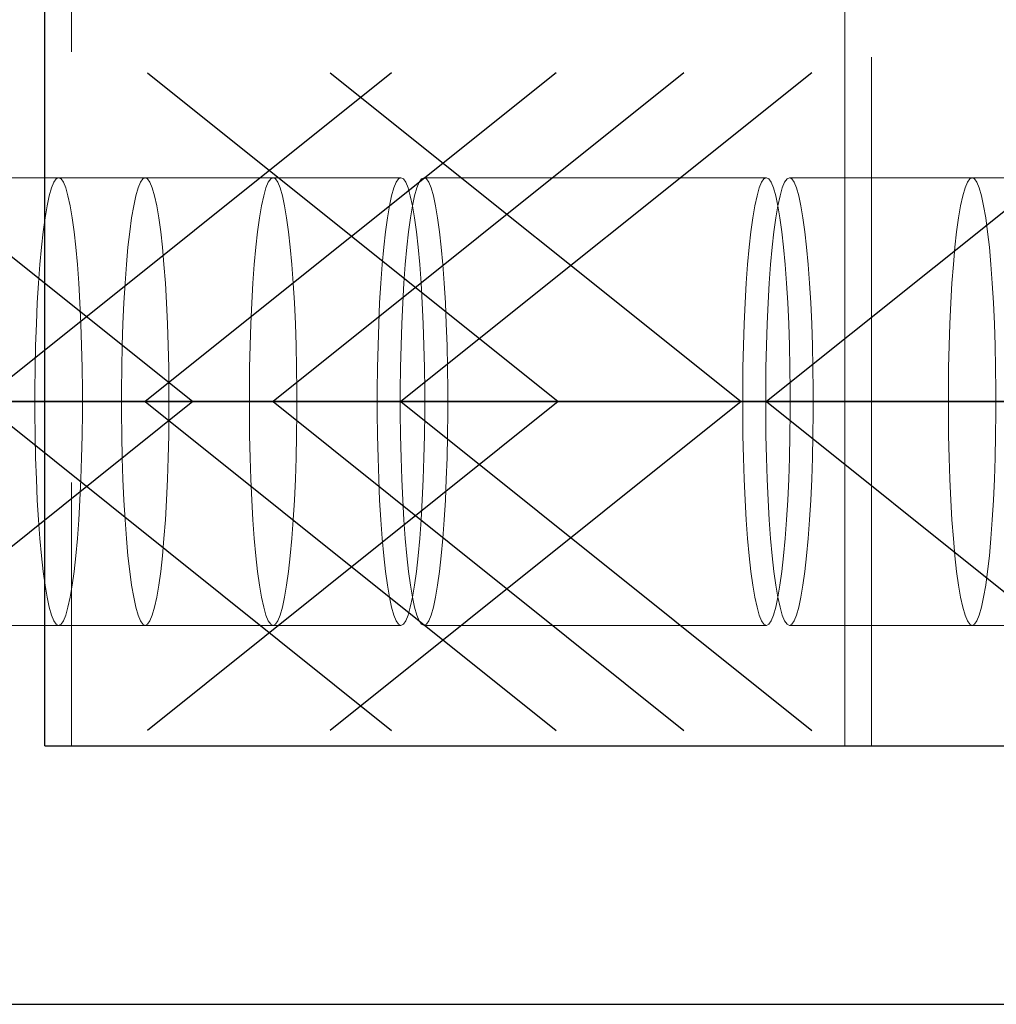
# Model space of a CAD drawing. Header units: millimetres. Extents: x 3536 to 4290, y 11030 to 11491.
# Tile 6 of 102: x 3590.95 to 3593.79, y 11074.54 to 11077.4. Entities that reach past the tile are written whole.
import ezdxf

# ---------------------------------------------------------------- set-up
doc = ezdxf.new("R2010")
doc.units = ezdxf.units.MM
doc.header["$LTSCALE"] = 10
doc.linetypes.add('HIDDEN', pattern=[0.375, 0.25, -0.125])
doc.linetypes.add('MITTE', pattern=[2, 1.25, -0.25, 0.25, -0.25])
doc.layers.get('Defpoints').update_dxf_attribs({"color": 1})
for name, color, linetype in [('PS_BOLT', 4, 'Continuous'), ('PS_MID', 5, 'MITTE'), ('PS_SHAPE', 3, 'Continuous')]:
    doc.layers.add(name, color=color, linetype=linetype)
for name, color, linetype, lineweight in [('PS_DIM', 4, 'Continuous', 13), ('PS_Hidden', 2, 'HIDDEN', 9), ('PS_SOLID', 7, 'Continuous', 30)]:
    doc.layers.add(name, color=color, linetype=linetype, lineweight=lineweight)
doc.styles.add('simplex', font='simplex.shx', dxfattribs={"width": 0.75})
doc.dimstyles.new('1_20_GŁ_DS1-LS20', dxfattribs={"dimtxt": 2, "dimasz": 2, "dimexe": 2, "dimexo": 5, "dimgap": 1, "dimtad": 1, "dimjust": 4, "dimdec": 0, "dimlfac": 20, "dimtxsty": 'simplex', "dimblk1": 'NONE', "dimsah": 1, "dimcen": 2, "dimclrd": 256, "dimclre": 256, "dimclrt": 4, "dimadec": 1, "dimazin": 0, "dimtfac": 1, "dimtdec": 0, "dimtmove": 2, "dimatfit": 3, "dimfxl": 1, "dimarcsym": 0})

# ---------------------------------------------------------------- blocks, each defined once
blk = doc.blocks.new('*D96')
at = {"layer": 'Defpoints', "color": 0, "transparency": 16777216}
for p in [(3591.0213, 11097.831), (3589.6555, 11085.5365), (3591.0213, 11075.2865)]:
    blk.add_point(p, dxfattribs=at)
at = {"layer": 'PS_DIM', "lineweight": -2, "transparency": 16777216}
for p, q in [((3589.6555, 11090.5365), (3589.6555, 11099.831)), ((3591.0213, 11080.2865), (3591.0213, 11099.831)), ((3589.6555, 11097.831), (3587.6555, 11097.831)), ((3589.6555, 11097.831), (3591.0213, 11097.831)), ((3593.0213, 11097.831), (3595.0213, 11097.831))]:
    blk.add_line(p, q, dxfattribs=at)
at = {"layer": 'PS_DIM', "transparency": 16777216}
blk.add_solid([(3593.0213, 11098.1643), (3593.0213, 11097.4977), (3591.0213, 11097.831)], dxfattribs=at)
at = {"layer": 'PS_DIM', "color": 4, "transparency": 16777216, "insert": (3587.6355, 11094.6681), "char_height": 2, "attachment_point": 5, "rotation": 90, "style": 'simplex'}
blk.add_mtext('-27', dxfattribs=at)
blk = doc.blocks.new('_None')
blk = doc.blocks.new('*D97')
at = {"layer": 'Defpoints', "color": 0, "transparency": 16777216}
for p in [(3591.0213, 11097.831), (3591.0213, 11082.172), (3591.0213, 11075.2865)]:
    blk.add_point(p, dxfattribs=at)
at = {"layer": 'PS_DIM', "lineweight": -2, "transparency": 16777216}
for p, q in [((3591.0213, 11080.2865), (3591.0213, 11099.831)), ((3591.0213, 11087.172), (3591.0213, 11099.831)), ((3591.0213, 11097.831), (3589.0213, 11097.831)), ((3593.0213, 11097.831), (3595.0213, 11097.831))]:
    blk.add_line(p, q, dxfattribs=at)
at = {"layer": 'PS_DIM', "transparency": 16777216}
blk.add_solid([(3593.0213, 11098.1643), (3593.0213, 11097.4977), (3591.0213, 11097.831)], dxfattribs=at)
at = {"layer": 'PS_DIM', "color": 4, "transparency": 16777216, "insert": (3592.8482, 11096.311), "char_height": 2, "attachment_point": 5, "rotation": 90, "style": 'simplex'}
blk.add_mtext('0', dxfattribs=at)
blk = doc.blocks.new('*D98')
at = {"layer": 'Defpoints', "color": 0, "transparency": 16777216}
for p in [(3596.3492, 11097.831), (3596.3492, 11086.3365), (3591.0213, 11075.2865)]:
    blk.add_point(p, dxfattribs=at)
at = {"layer": 'PS_DIM', "lineweight": -2, "transparency": 16777216}
for p, q in [((3591.0213, 11080.2865), (3591.0213, 11099.831)), ((3596.3492, 11091.3365), (3596.3492, 11099.831)), ((3591.0213, 11097.831), (3594.3492, 11097.831))]:
    blk.add_line(p, q, dxfattribs=at)
at = {"layer": 'PS_DIM', "transparency": 16777216}
blk.add_solid([(3594.3492, 11098.1643), (3594.3492, 11097.4977), (3596.3492, 11097.831)], dxfattribs=at)
at = {"layer": 'PS_DIM', "color": 4, "transparency": 16777216, "insert": (3598.4312, 11095.0253), "char_height": 2, "attachment_point": 5, "rotation": 90, "style": 'simplex'}
blk.add_mtext('107', dxfattribs=at)
blk = doc.blocks.new('*D99')
at = {"layer": 'Defpoints', "color": 0, "transparency": 16777216}
for p in [(3766.6847, 11097.831), (3591.0213, 11075.2865), (3766.6847, 11074.5365)]:
    blk.add_point(p, dxfattribs=at)
at = {"layer": 'PS_DIM', "lineweight": -2, "transparency": 16777216}
for p, q in [((3591.0213, 11080.2865), (3591.0213, 11099.831)), ((3766.6847, 11079.5365), (3766.6847, 11099.831)), ((3591.0213, 11097.831), (3764.6847, 11097.831))]:
    blk.add_line(p, q, dxfattribs=at)
at = {"layer": 'PS_DIM', "transparency": 16777216}
blk.add_solid([(3764.6847, 11098.1643), (3764.6847, 11097.4977), (3766.6847, 11097.831)], dxfattribs=at)
at = {"layer": 'PS_DIM', "color": 4, "transparency": 16777216, "insert": (3764.6647, 11094.1681), "char_height": 2, "attachment_point": 5, "rotation": 90, "style": 'simplex'}
blk.add_mtext('4995', dxfattribs=at)
blk = doc.blocks.new('*X313')
at = {"color": 30, "linetype": 'Continuous'}
for p, q in [((3587.9768, 11077.2411), (3589.1701, 11076.2865)), ((3592.0288, 11077.2411), (3590.8356, 11076.2865)), ((3589.1701, 11076.2865), (3587.9768, 11075.3319)), ((3592.0288, 11076.2865), (3587.9768, 11076.2865)), ((3590.8356, 11076.2865), (3592.0288, 11075.3319))]:
    blk.add_line(p, q, dxfattribs=at)
blk = doc.blocks.new('*X319')
at = {"color": 30, "linetype": 'Continuous'}
for p, q in [((3588.8258, 11077.2411), (3590.0191, 11076.2865)), ((3592.8778, 11077.2411), (3591.6846, 11076.2865)), ((3590.0191, 11076.2865), (3588.8258, 11075.3319)), ((3592.8778, 11076.2865), (3588.8258, 11076.2865)), ((3591.6846, 11076.2865), (3592.8778, 11075.3319))]:
    blk.add_line(p, q, dxfattribs=at)
blk = doc.blocks.new('*X321')
at = {"color": 30, "linetype": 'Continuous'}
for p, q in [((3589.1973, 11077.2411), (3590.3905, 11076.2865)), ((3593.2493, 11077.2411), (3592.056, 11076.2865)), ((3590.3905, 11076.2865), (3589.1973, 11075.3319)), ((3593.2493, 11076.2865), (3589.1973, 11076.2865)), ((3592.056, 11076.2865), (3593.2493, 11075.3319))]:
    blk.add_line(p, q, dxfattribs=at)
blk = doc.blocks.new('*X323')
at = {"color": 30, "linetype": 'Continuous'}
for p, q in [((3591.8504, 11077.2411), (3593.0436, 11076.2865)), ((3595.9024, 11077.2411), (3594.7092, 11076.2865)), ((3593.0436, 11076.2865), (3591.8504, 11075.3319)), ((3595.9024, 11076.2865), (3591.8504, 11076.2865)), ((3594.7092, 11076.2865), (3595.9024, 11075.3319))]:
    blk.add_line(p, q, dxfattribs=at)
blk = doc.blocks.new('*X325')
at = {"color": 30, "linetype": 'Continuous'}
for p, q in [((3590.2585, 11077.2411), (3591.4518, 11076.2865)), ((3594.3105, 11077.2411), (3593.1173, 11076.2865)), ((3591.4518, 11076.2865), (3590.2585, 11075.3319)), ((3594.3105, 11076.2865), (3590.2585, 11076.2865)), ((3593.1173, 11076.2865), (3594.3105, 11075.3319))]:
    blk.add_line(p, q, dxfattribs=at)
blk = doc.blocks.new('*X331')
at = {"layer": 'PS_Hidden', "color": 2, "linetype": 'HIDDEN'}
for p, q in [((3593.4227, 11084.7865), (3593.4227, 11075.2865)), ((3591.0992, 11079.8015), (3591.0992, 11075.2865)), ((3593.3448, 11075.2865), (3593.3448, 11079.8015)), ((3591.3132, 11076.9365), (3590.8356, 11076.9365)), ((3591.0478, 11076.9232), (3591.041, 11076.9067)), ((3591.0547, 11076.9332), (3591.0478, 11076.9232)), ((3591.0617, 11076.9365), (3591.0547, 11076.9332)), ((3591.0687, 11076.9332), (3591.0617, 11076.9365)), ((3591.0756, 11076.9232), (3591.0687, 11076.9332)), ((3591.0823, 11076.9067), (3591.0756, 11076.9232)), ((3591.2925, 11076.9067), (3591.2993, 11076.9232)), ((3591.2993, 11076.9232), (3591.3062, 11076.9332)), ((3591.3062, 11076.9332), (3591.3132, 11076.9365)), ((3591.3132, 11076.9365), (3591.3201, 11076.9332)), ((3591.6846, 11076.9365), (3591.3132, 11076.9365)), ((3591.3201, 11076.9332), (3591.3271, 11076.9232)), ((3591.3271, 11076.9232), (3591.3338, 11076.9067)), ((3591.664, 11076.9067), (3591.6707, 11076.9232)), ((3591.6707, 11076.9232), (3591.6776, 11076.9332)), ((3591.6776, 11076.9332), (3591.6846, 11076.9365)), ((3591.6846, 11076.9365), (3591.6916, 11076.9332)), ((3592.056, 11076.9365), (3591.6846, 11076.9365)), ((3591.6916, 11076.9332), (3591.6985, 11076.9232)), ((3591.6985, 11076.9232), (3591.7053, 11076.9067)), ((3592.0354, 11076.9067), (3592.0422, 11076.9232)), ((3592.0422, 11076.9232), (3592.0491, 11076.9332)), ((3592.0491, 11076.9332), (3592.056, 11076.9365)), ((3592.056, 11076.9365), (3592.063, 11076.9332)), ((3592.063, 11076.9332), (3592.0699, 11076.9232)), ((3592.0699, 11076.9232), (3592.0767, 11076.9067)), ((3592.1091, 11076.9232), (3592.1023, 11076.9067)), ((3592.116, 11076.9332), (3592.1091, 11076.9232)), ((3592.1229, 11076.9365), (3592.116, 11076.9332)), ((3592.1299, 11076.9332), (3592.1229, 11076.9365)), ((3593.1173, 11076.9365), (3592.1229, 11076.9365)), ((3592.1368, 11076.9232), (3592.1299, 11076.9332)), ((3592.1436, 11076.9067), (3592.1368, 11076.9232)), ((3593.0966, 11076.9067), (3593.1034, 11076.9232)), ((3593.1034, 11076.9232), (3593.1103, 11076.9332)), ((3593.1103, 11076.9332), (3593.1173, 11076.9365)), ((3593.1173, 11076.9365), (3593.1243, 11076.9332)), ((3593.1243, 11076.9332), (3593.1312, 11076.9232)), ((3593.1312, 11076.9232), (3593.1379, 11076.9067)), ((3593.1703, 11076.9232), (3593.1635, 11076.9067)), ((3593.1772, 11076.9332), (3593.1703, 11076.9232)), ((3593.1842, 11076.9365), (3593.1772, 11076.9332)), ((3593.1912, 11076.9332), (3593.1842, 11076.9365)), ((3594.1785, 11076.9365), (3593.1842, 11076.9365)), ((3593.1981, 11076.9232), (3593.1912, 11076.9332)), ((3593.2048, 11076.9067), (3593.1981, 11076.9232)), ((3593.7009, 11076.9232), (3593.6942, 11076.9067)), ((3593.7078, 11076.9332), (3593.7009, 11076.9232)), ((3593.7148, 11076.9365), (3593.7078, 11076.9332)), ((3593.7218, 11076.9332), (3593.7148, 11076.9365)), ((3593.7287, 11076.9232), (3593.7218, 11076.9332)), ((3593.7355, 11076.9067), (3593.7287, 11076.9232)), ((3591.041, 11076.9067), (3591.0345, 11076.8838)), ((3591.0889, 11076.8838), (3591.0823, 11076.9067)), ((3591.286, 11076.8838), (3591.2925, 11076.9067)), ((3591.3338, 11076.9067), (3591.3404, 11076.8838)), ((3591.6574, 11076.8838), (3591.664, 11076.9067)), ((3591.7053, 11076.9067), (3591.7118, 11076.8838)), ((3592.0288, 11076.8838), (3592.0354, 11076.9067)), ((3592.0767, 11076.9067), (3592.0832, 11076.8838)), ((3592.1023, 11076.9067), (3592.0957, 11076.8838)), ((3592.1501, 11076.8838), (3592.1436, 11076.9067)), ((3593.0901, 11076.8838), (3593.0966, 11076.9067)), ((3593.1379, 11076.9067), (3593.1445, 11076.8838)), ((3593.1635, 11076.9067), (3593.157, 11076.8838)), ((3593.2114, 11076.8838), (3593.2048, 11076.9067)), ((3593.6942, 11076.9067), (3593.6876, 11076.8838)), ((3593.742, 11076.8838), (3593.7355, 11076.9067)), ((3591.0345, 11076.8838), (3591.0282, 11076.8548)), ((3591.0952, 11076.8548), (3591.0889, 11076.8838)), ((3591.2797, 11076.8548), (3591.286, 11076.8838)), ((3591.3404, 11076.8838), (3591.3466, 11076.8548)), ((3591.6511, 11076.8548), (3591.6574, 11076.8838)), ((3591.7118, 11076.8838), (3591.7181, 11076.8548)), ((3592.0226, 11076.8548), (3592.0288, 11076.8838)), ((3592.0832, 11076.8838), (3592.0895, 11076.8548)), ((3592.0957, 11076.8838), (3592.0895, 11076.8548)), ((3592.1564, 11076.8548), (3592.1501, 11076.8838)), ((3593.0838, 11076.8548), (3593.0901, 11076.8838)), ((3593.1445, 11076.8838), (3593.1508, 11076.8548)), ((3593.157, 11076.8838), (3593.1507, 11076.8548)), ((3593.2177, 11076.8548), (3593.2114, 11076.8838)), ((3593.6876, 11076.8838), (3593.6813, 11076.8548)), ((3593.7483, 11076.8548), (3593.742, 11076.8838)), ((3591.0282, 11076.8548), (3591.0223, 11076.82)), ((3591.1011, 11076.82), (3591.0952, 11076.8548)), ((3591.2738, 11076.82), (3591.2797, 11076.8548)), ((3591.3466, 11076.8548), (3591.3526, 11076.82)), ((3591.6452, 11076.82), (3591.6511, 11076.8548)), ((3591.7181, 11076.8548), (3591.724, 11076.82)), ((3592.0166, 11076.82), (3592.0226, 11076.8548)), ((3592.0895, 11076.8548), (3592.0835, 11076.82)), ((3592.0895, 11076.8548), (3592.0954, 11076.82)), ((3592.1623, 11076.82), (3592.1564, 11076.8548)), ((3593.0779, 11076.82), (3593.0838, 11076.8548)), ((3593.1507, 11076.8548), (3593.1448, 11076.82)), ((3593.1508, 11076.8548), (3593.1567, 11076.82)), ((3593.2236, 11076.82), (3593.2177, 11076.8548)), ((3593.6813, 11076.8548), (3593.6754, 11076.82)), ((3593.7542, 11076.82), (3593.7483, 11076.8548)), ((3591.0223, 11076.82), (3591.0168, 11076.7797)), ((3591.1066, 11076.7797), (3591.1011, 11076.82)), ((3591.2682, 11076.7797), (3591.2738, 11076.82)), ((3591.3526, 11076.82), (3591.3581, 11076.7797)), ((3591.6397, 11076.7797), (3591.6452, 11076.82)), ((3591.724, 11076.82), (3591.7295, 11076.7797)), ((3592.0111, 11076.7797), (3592.0166, 11076.82)), ((3592.0835, 11076.82), (3592.078, 11076.7797)), ((3592.0954, 11076.82), (3592.101, 11076.7797)), ((3592.1679, 11076.7797), (3592.1623, 11076.82)), ((3593.0724, 11076.7797), (3593.0779, 11076.82)), ((3593.1448, 11076.82), (3593.1393, 11076.7797)), ((3593.1567, 11076.82), (3593.1622, 11076.7797)), ((3593.2291, 11076.7797), (3593.2236, 11076.82)), ((3593.6754, 11076.82), (3593.6699, 11076.7797)), ((3593.7598, 11076.7797), (3593.7542, 11076.82)), ((3591.0168, 11076.7797), (3591.0117, 11076.7344)), ((3591.1117, 11076.7344), (3591.1066, 11076.7797)), ((3591.2632, 11076.7344), (3591.2682, 11076.7797)), ((3591.3581, 11076.7797), (3591.3632, 11076.7344)), ((3591.6346, 11076.7344), (3591.6397, 11076.7797)), ((3591.7295, 11076.7797), (3591.7346, 11076.7344)), ((3592.006, 11076.7344), (3592.0111, 11076.7797)), ((3592.078, 11076.7797), (3592.0729, 11076.7344)), ((3592.101, 11076.7797), (3592.106, 11076.7344)), ((3592.1729, 11076.7344), (3592.1679, 11076.7797)), ((3593.0673, 11076.7344), (3593.0724, 11076.7797)), ((3593.1393, 11076.7797), (3593.1342, 11076.7344)), ((3593.1622, 11076.7797), (3593.1673, 11076.7344)), ((3593.2342, 11076.7344), (3593.2291, 11076.7797)), ((3593.6699, 11076.7797), (3593.6648, 11076.7344)), ((3593.7648, 11076.7344), (3593.7598, 11076.7797)), ((3591.0117, 11076.7344), (3591.0071, 11076.6844)), ((3591.1162, 11076.6844), (3591.1117, 11076.7344)), ((3591.2586, 11076.6844), (3591.2632, 11076.7344)), ((3591.3632, 11076.7344), (3591.3677, 11076.6844)), ((3591.6301, 11076.6844), (3591.6346, 11076.7344)), ((3591.7346, 11076.7344), (3591.7392, 11076.6844)), ((3592.0015, 11076.6844), (3592.006, 11076.7344)), ((3592.0729, 11076.7344), (3592.0684, 11076.6844)), ((3592.106, 11076.7344), (3592.1106, 11076.6844)), ((3592.1775, 11076.6844), (3592.1729, 11076.7344)), ((3593.0627, 11076.6844), (3593.0673, 11076.7344)), ((3593.1342, 11076.7344), (3593.1296, 11076.6844)), ((3593.1673, 11076.7344), (3593.1718, 11076.6844)), ((3593.2387, 11076.6844), (3593.2342, 11076.7344)), ((3593.6648, 11076.7344), (3593.6603, 11076.6844)), ((3593.7694, 11076.6844), (3593.7648, 11076.7344)), ((3591.0071, 11076.6844), (3591.0031, 11076.6304)), ((3591.1202, 11076.6304), (3591.1162, 11076.6844)), ((3591.2546, 11076.6304), (3591.2586, 11076.6844)), ((3591.3677, 11076.6844), (3591.3717, 11076.6304)), ((3591.6261, 11076.6304), (3591.6301, 11076.6844)), ((3591.7392, 11076.6844), (3591.7431, 11076.6304)), ((3591.9975, 11076.6304), (3592.0015, 11076.6844)), ((3592.0684, 11076.6844), (3592.0644, 11076.6304)), ((3592.1106, 11076.6844), (3592.1146, 11076.6304)), ((3592.1815, 11076.6304), (3592.1775, 11076.6844)), ((3593.0588, 11076.6304), (3593.0627, 11076.6844)), ((3593.1296, 11076.6844), (3593.1257, 11076.6304)), ((3593.1718, 11076.6844), (3593.1758, 11076.6304)), ((3593.2427, 11076.6304), (3593.2387, 11076.6844)), ((3593.6603, 11076.6844), (3593.6563, 11076.6304)), ((3593.7734, 11076.6304), (3593.7694, 11076.6844)), ((3591.0031, 11076.6304), (3590.9998, 11076.5728)), ((3591.1236, 11076.5728), (3591.1202, 11076.6304)), ((3591.2512, 11076.5728), (3591.2546, 11076.6304)), ((3591.3717, 11076.6304), (3591.3751, 11076.5728)), ((3591.6227, 11076.5728), (3591.6261, 11076.6304)), ((3591.7431, 11076.6304), (3591.7465, 11076.5728)), ((3591.9941, 11076.5728), (3591.9975, 11076.6304)), ((3592.0644, 11076.6304), (3592.061, 11076.5728)), ((3592.1146, 11076.6304), (3592.118, 11076.5728)), ((3592.1849, 11076.5728), (3592.1815, 11076.6304)), ((3593.0554, 11076.5728), (3593.0588, 11076.6304)), ((3593.1257, 11076.6304), (3593.1223, 11076.5728)), ((3593.1758, 11076.6304), (3593.1792, 11076.5728)), ((3593.2461, 11076.5728), (3593.2427, 11076.6304)), ((3593.6563, 11076.6304), (3593.6529, 11076.5728)), ((3593.7768, 11076.5728), (3593.7734, 11076.6304)), ((3590.9998, 11076.5728), (3590.997, 11076.5123)), ((3591.1264, 11076.5123), (3591.1236, 11076.5728)), ((3591.2485, 11076.5123), (3591.2512, 11076.5728)), ((3591.3751, 11076.5728), (3591.3779, 11076.5123)), ((3591.6199, 11076.5123), (3591.6227, 11076.5728)), ((3591.7465, 11076.5728), (3591.7493, 11076.5123)), ((3591.9914, 11076.5123), (3591.9941, 11076.5728)), ((3592.061, 11076.5728), (3592.0583, 11076.5123)), ((3592.118, 11076.5728), (3592.1207, 11076.5123)), ((3592.1876, 11076.5123), (3592.1849, 11076.5728)), ((3593.0526, 11076.5123), (3593.0554, 11076.5728)), ((3593.1223, 11076.5728), (3593.1195, 11076.5123)), ((3593.1792, 11076.5728), (3593.182, 11076.5123)), ((3593.2489, 11076.5123), (3593.2461, 11076.5728)), ((3593.6529, 11076.5728), (3593.6501, 11076.5123)), ((3593.7795, 11076.5123), (3593.7768, 11076.5728)), ((3590.997, 11076.5123), (3590.9949, 11076.4494)), ((3591.1285, 11076.4494), (3591.1264, 11076.5123)), ((3591.2464, 11076.4494), (3591.2485, 11076.5123)), ((3591.3779, 11076.5123), (3591.3799, 11076.4494)), ((3591.6178, 11076.4494), (3591.6199, 11076.5123)), ((3591.7493, 11076.5123), (3591.7514, 11076.4494)), ((3591.9893, 11076.4494), (3591.9914, 11076.5123)), ((3592.0583, 11076.5123), (3592.0562, 11076.4494)), ((3592.1207, 11076.5123), (3592.1228, 11076.4494)), ((3592.1897, 11076.4494), (3592.1876, 11076.5123)), ((3593.0505, 11076.4494), (3593.0526, 11076.5123)), ((3593.1195, 11076.5123), (3593.1174, 11076.4494)), ((3593.182, 11076.5123), (3593.1841, 11076.4494)), ((3593.251, 11076.4494), (3593.2489, 11076.5123)), ((3593.6501, 11076.5123), (3593.648, 11076.4494)), ((3593.7816, 11076.4494), (3593.7795, 11076.5123)), ((3590.9949, 11076.4494), (3590.9935, 11076.385)), ((3591.1299, 11076.385), (3591.1285, 11076.4494)), ((3591.245, 11076.385), (3591.2464, 11076.4494)), ((3591.3799, 11076.4494), (3591.3814, 11076.385)), ((3591.6164, 11076.385), (3591.6178, 11076.4494)), ((3591.7514, 11076.4494), (3591.7528, 11076.385)), ((3591.9879, 11076.385), (3591.9893, 11076.4494)), ((3592.0562, 11076.4494), (3592.0548, 11076.385)), ((3592.1228, 11076.4494), (3592.1242, 11076.385)), ((3592.1911, 11076.385), (3592.1897, 11076.4494)), ((3593.0491, 11076.385), (3593.0505, 11076.4494)), ((3593.1174, 11076.4494), (3593.116, 11076.385)), ((3593.1841, 11076.4494), (3593.1855, 11076.385)), ((3593.2524, 11076.385), (3593.251, 11076.4494)), ((3593.648, 11076.4494), (3593.6466, 11076.385)), ((3593.783, 11076.385), (3593.7816, 11076.4494)), ((3590.9935, 11076.385), (3590.9928, 11076.3194)), ((3591.1306, 11076.3194), (3591.1299, 11076.385)), ((3591.2443, 11076.3194), (3591.245, 11076.385)), ((3591.3814, 11076.385), (3591.3821, 11076.3194)), ((3591.6157, 11076.3194), (3591.6164, 11076.385)), ((3591.7528, 11076.385), (3591.7535, 11076.3194)), ((3591.9871, 11076.3194), (3591.9879, 11076.385)), ((3592.0548, 11076.385), (3592.054, 11076.3194)), ((3592.1242, 11076.385), (3592.1249, 11076.3194)), ((3592.1918, 11076.3194), (3592.1911, 11076.385)), ((3593.0484, 11076.3194), (3593.0491, 11076.385)), ((3593.116, 11076.385), (3593.1153, 11076.3194)), ((3593.1855, 11076.385), (3593.1862, 11076.3194)), ((3593.2531, 11076.3194), (3593.2524, 11076.385)), ((3593.6466, 11076.385), (3593.6459, 11076.3194)), ((3593.7837, 11076.3194), (3593.783, 11076.385)), ((3590.9928, 11076.3194), (3590.9928, 11076.2536)), ((3591.1306, 11076.2536), (3591.1306, 11076.3194)), ((3591.2443, 11076.2536), (3591.2443, 11076.3194)), ((3591.3821, 11076.3194), (3591.3821, 11076.2536)), ((3591.6157, 11076.2536), (3591.6157, 11076.3194)), ((3591.7535, 11076.3194), (3591.7535, 11076.2536)), ((3591.9871, 11076.2536), (3591.9871, 11076.3194)), ((3592.054, 11076.3194), (3592.054, 11076.2536)), ((3592.1249, 11076.3194), (3592.1249, 11076.2536)), ((3592.1918, 11076.2536), (3592.1918, 11076.3194)), ((3593.0484, 11076.2536), (3593.0484, 11076.3194)), ((3593.1153, 11076.3194), (3593.1153, 11076.2536)), ((3593.1862, 11076.3194), (3593.1862, 11076.2536)), ((3593.2531, 11076.2536), (3593.2531, 11076.3194)), ((3593.6459, 11076.3194), (3593.6459, 11076.2536)), ((3593.7837, 11076.2536), (3593.7837, 11076.3194)), ((3590.9928, 11076.2536), (3590.9935, 11076.1881)), ((3591.1299, 11076.1881), (3591.1306, 11076.2536)), ((3591.245, 11076.1881), (3591.2443, 11076.2536)), ((3591.3821, 11076.2536), (3591.3814, 11076.1881)), ((3591.6164, 11076.1881), (3591.6157, 11076.2536)), ((3591.7535, 11076.2536), (3591.7528, 11076.1881)), ((3591.9879, 11076.1881), (3591.9871, 11076.2536)), ((3592.054, 11076.2536), (3592.0548, 11076.1881)), ((3592.1249, 11076.2536), (3592.1242, 11076.1881)), ((3592.1911, 11076.1881), (3592.1918, 11076.2536)), ((3593.0491, 11076.1881), (3593.0484, 11076.2536)), ((3593.1153, 11076.2536), (3593.116, 11076.1881)), ((3593.1862, 11076.2536), (3593.1855, 11076.1881)), ((3593.2524, 11076.1881), (3593.2531, 11076.2536)), ((3593.6459, 11076.2536), (3593.6466, 11076.1881)), ((3593.783, 11076.1881), (3593.7837, 11076.2536)), ((3590.9935, 11076.1881), (3590.9949, 11076.1236)), ((3591.1285, 11076.1236), (3591.1299, 11076.1881)), ((3591.2464, 11076.1236), (3591.245, 11076.1881)), ((3591.3814, 11076.1881), (3591.3799, 11076.1236)), ((3591.6178, 11076.1236), (3591.6164, 11076.1881)), ((3591.7528, 11076.1881), (3591.7514, 11076.1236)), ((3591.9893, 11076.1236), (3591.9879, 11076.1881)), ((3592.0548, 11076.1881), (3592.0562, 11076.1236)), ((3592.1242, 11076.1881), (3592.1228, 11076.1236)), ((3592.1897, 11076.1236), (3592.1911, 11076.1881)), ((3593.0505, 11076.1236), (3593.0491, 11076.1881)), ((3593.116, 11076.1881), (3593.1174, 11076.1236)), ((3593.1855, 11076.1881), (3593.1841, 11076.1236)), ((3593.251, 11076.1236), (3593.2524, 11076.1881)), ((3593.6466, 11076.1881), (3593.648, 11076.1236)), ((3593.7816, 11076.1236), (3593.783, 11076.1881)), ((3590.9949, 11076.1236), (3590.997, 11076.0608)), ((3591.1264, 11076.0608), (3591.1285, 11076.1236)), ((3591.2485, 11076.0608), (3591.2464, 11076.1236)), ((3591.3799, 11076.1236), (3591.3779, 11076.0608)), ((3591.6199, 11076.0608), (3591.6178, 11076.1236)), ((3591.7514, 11076.1236), (3591.7493, 11076.0608)), ((3591.9914, 11076.0608), (3591.9893, 11076.1236)), ((3592.0562, 11076.1236), (3592.0583, 11076.0608)), ((3592.1228, 11076.1236), (3592.1207, 11076.0608)), ((3592.1876, 11076.0608), (3592.1897, 11076.1236)), ((3593.0526, 11076.0608), (3593.0505, 11076.1236)), ((3593.1174, 11076.1236), (3593.1195, 11076.0608)), ((3593.1841, 11076.1236), (3593.182, 11076.0608)), ((3593.2489, 11076.0608), (3593.251, 11076.1236)), ((3593.648, 11076.1236), (3593.6501, 11076.0608)), ((3593.7795, 11076.0608), (3593.7816, 11076.1236)), ((3590.997, 11076.0608), (3590.9998, 11076.0003)), ((3591.1236, 11076.0003), (3591.1264, 11076.0608)), ((3591.2512, 11076.0003), (3591.2485, 11076.0608)), ((3591.3779, 11076.0608), (3591.3751, 11076.0003)), ((3591.6227, 11076.0003), (3591.6199, 11076.0608)), ((3591.7493, 11076.0608), (3591.7465, 11076.0003)), ((3591.9941, 11076.0003), (3591.9914, 11076.0608)), ((3592.0583, 11076.0608), (3592.061, 11076.0003)), ((3592.1207, 11076.0608), (3592.118, 11076.0003)), ((3592.1849, 11076.0003), (3592.1876, 11076.0608)), ((3593.0554, 11076.0003), (3593.0526, 11076.0608)), ((3593.1195, 11076.0608), (3593.1223, 11076.0003)), ((3593.182, 11076.0608), (3593.1792, 11076.0003)), ((3593.2461, 11076.0003), (3593.2489, 11076.0608)), ((3593.6501, 11076.0608), (3593.6529, 11076.0003)), ((3593.7768, 11076.0003), (3593.7795, 11076.0608)), ((3590.9998, 11076.0003), (3591.0031, 11075.9427)), ((3591.1202, 11075.9427), (3591.1236, 11076.0003)), ((3591.2546, 11075.9427), (3591.2512, 11076.0003)), ((3591.3751, 11076.0003), (3591.3717, 11075.9427)), ((3591.6261, 11075.9427), (3591.6227, 11076.0003)), ((3591.7465, 11076.0003), (3591.7431, 11075.9427)), ((3591.9975, 11075.9427), (3591.9941, 11076.0003)), ((3592.061, 11076.0003), (3592.0644, 11075.9427)), ((3592.118, 11076.0003), (3592.1146, 11075.9427)), ((3592.1815, 11075.9427), (3592.1849, 11076.0003)), ((3593.0588, 11075.9427), (3593.0554, 11076.0003)), ((3593.1223, 11076.0003), (3593.1257, 11075.9427)), ((3593.1792, 11076.0003), (3593.1758, 11075.9427)), ((3593.2427, 11075.9427), (3593.2461, 11076.0003)), ((3593.6529, 11076.0003), (3593.6563, 11075.9427)), ((3593.7734, 11075.9427), (3593.7768, 11076.0003)), ((3591.0031, 11075.9427), (3591.0071, 11075.8887)), ((3591.1162, 11075.8887), (3591.1202, 11075.9427)), ((3591.2586, 11075.8887), (3591.2546, 11075.9427)), ((3591.3717, 11075.9427), (3591.3677, 11075.8887)), ((3591.6301, 11075.8887), (3591.6261, 11075.9427)), ((3591.7431, 11075.9427), (3591.7392, 11075.8887)), ((3592.0015, 11075.8887), (3591.9975, 11075.9427)), ((3592.0644, 11075.9427), (3592.0684, 11075.8887)), ((3592.1146, 11075.9427), (3592.1106, 11075.8887)), ((3592.1775, 11075.8887), (3592.1815, 11075.9427)), ((3593.0627, 11075.8887), (3593.0588, 11075.9427)), ((3593.1257, 11075.9427), (3593.1296, 11075.8887)), ((3593.1758, 11075.9427), (3593.1718, 11075.8887)), ((3593.2387, 11075.8887), (3593.2427, 11075.9427)), ((3593.6563, 11075.9427), (3593.6603, 11075.8887)), ((3593.7694, 11075.8887), (3593.7734, 11075.9427)), ((3591.0071, 11075.8887), (3591.0117, 11075.8387)), ((3591.1117, 11075.8387), (3591.1162, 11075.8887)), ((3591.2632, 11075.8387), (3591.2586, 11075.8887)), ((3591.3677, 11075.8887), (3591.3632, 11075.8387)), ((3591.6346, 11075.8387), (3591.6301, 11075.8887)), ((3591.7392, 11075.8887), (3591.7346, 11075.8387)), ((3592.006, 11075.8387), (3592.0015, 11075.8887)), ((3592.0684, 11075.8887), (3592.0729, 11075.8387)), ((3592.1106, 11075.8887), (3592.106, 11075.8387)), ((3592.1729, 11075.8387), (3592.1775, 11075.8887)), ((3593.0673, 11075.8387), (3593.0627, 11075.8887)), ((3593.1296, 11075.8887), (3593.1342, 11075.8387)), ((3593.1718, 11075.8887), (3593.1673, 11075.8387)), ((3593.2342, 11075.8387), (3593.2387, 11075.8887)), ((3593.6603, 11075.8887), (3593.6648, 11075.8387)), ((3593.7648, 11075.8387), (3593.7694, 11075.8887)), ((3591.0117, 11075.8387), (3591.0168, 11075.7933)), ((3591.1066, 11075.7933), (3591.1117, 11075.8387)), ((3591.2682, 11075.7933), (3591.2632, 11075.8387)), ((3591.3632, 11075.8387), (3591.3581, 11075.7933)), ((3591.6397, 11075.7933), (3591.6346, 11075.8387)), ((3591.7346, 11075.8387), (3591.7295, 11075.7933)), ((3592.0111, 11075.7933), (3592.006, 11075.8387)), ((3592.0729, 11075.8387), (3592.078, 11075.7933)), ((3592.106, 11075.8387), (3592.101, 11075.7933)), ((3592.1679, 11075.7933), (3592.1729, 11075.8387)), ((3593.0724, 11075.7933), (3593.0673, 11075.8387)), ((3593.1342, 11075.8387), (3593.1393, 11075.7933)), ((3593.1673, 11075.8387), (3593.1622, 11075.7933)), ((3593.2291, 11075.7933), (3593.2342, 11075.8387)), ((3593.6648, 11075.8387), (3593.6699, 11075.7933)), ((3593.7598, 11075.7933), (3593.7648, 11075.8387)), ((3591.0168, 11075.7933), (3591.0223, 11075.753)), ((3591.1011, 11075.753), (3591.1066, 11075.7933)), ((3591.2738, 11075.753), (3591.2682, 11075.7933)), ((3591.3581, 11075.7933), (3591.3526, 11075.753)), ((3591.6452, 11075.753), (3591.6397, 11075.7933)), ((3591.7295, 11075.7933), (3591.724, 11075.753)), ((3592.0166, 11075.753), (3592.0111, 11075.7933)), ((3592.078, 11075.7933), (3592.0835, 11075.753)), ((3592.101, 11075.7933), (3592.0954, 11075.753)), ((3592.1623, 11075.753), (3592.1679, 11075.7933)), ((3593.0779, 11075.753), (3593.0724, 11075.7933)), ((3593.1393, 11075.7933), (3593.1448, 11075.753)), ((3593.1622, 11075.7933), (3593.1567, 11075.753)), ((3593.2236, 11075.753), (3593.2291, 11075.7933)), ((3593.6699, 11075.7933), (3593.6754, 11075.753)), ((3593.7542, 11075.753), (3593.7598, 11075.7933)), ((3591.0223, 11075.753), (3591.0282, 11075.7182)), ((3591.0952, 11075.7182), (3591.1011, 11075.753)), ((3591.2797, 11075.7182), (3591.2738, 11075.753)), ((3591.3526, 11075.753), (3591.3466, 11075.7182)), ((3591.6511, 11075.7182), (3591.6452, 11075.753)), ((3591.724, 11075.753), (3591.7181, 11075.7182)), ((3592.0226, 11075.7182), (3592.0166, 11075.753)), ((3592.0835, 11075.753), (3592.0895, 11075.7182)), ((3592.0954, 11075.753), (3592.0895, 11075.7182)), ((3592.1564, 11075.7182), (3592.1623, 11075.753)), ((3593.0838, 11075.7182), (3593.0779, 11075.753)), ((3593.1448, 11075.753), (3593.1507, 11075.7182)), ((3593.1567, 11075.753), (3593.1508, 11075.7182)), ((3593.2177, 11075.7182), (3593.2236, 11075.753)), ((3593.6754, 11075.753), (3593.6813, 11075.7182)), ((3593.7483, 11075.7182), (3593.7542, 11075.753)), ((3591.0282, 11075.7182), (3591.0345, 11075.6892)), ((3591.0889, 11075.6892), (3591.0952, 11075.7182)), ((3591.286, 11075.6892), (3591.2797, 11075.7182)), ((3591.3466, 11075.7182), (3591.3404, 11075.6892)), ((3591.6574, 11075.6892), (3591.6511, 11075.7182)), ((3591.7181, 11075.7182), (3591.7118, 11075.6892)), ((3592.0288, 11075.6892), (3592.0226, 11075.7182)), ((3592.0895, 11075.7182), (3592.0832, 11075.6892)), ((3592.0895, 11075.7182), (3592.0957, 11075.6892)), ((3592.1501, 11075.6892), (3592.1564, 11075.7182)), ((3593.0901, 11075.6892), (3593.0838, 11075.7182)), ((3593.1508, 11075.7182), (3593.1445, 11075.6892)), ((3593.1507, 11075.7182), (3593.157, 11075.6892)), ((3593.2114, 11075.6892), (3593.2177, 11075.7182)), ((3593.6813, 11075.7182), (3593.6876, 11075.6892)), ((3593.742, 11075.6892), (3593.7483, 11075.7182)), ((3591.0345, 11075.6892), (3591.041, 11075.6663)), ((3591.0823, 11075.6663), (3591.0889, 11075.6892)), ((3591.2925, 11075.6663), (3591.286, 11075.6892)), ((3591.3404, 11075.6892), (3591.3338, 11075.6663)), ((3591.664, 11075.6663), (3591.6574, 11075.6892)), ((3591.7118, 11075.6892), (3591.7053, 11075.6663)), ((3592.0354, 11075.6663), (3592.0288, 11075.6892)), ((3592.0832, 11075.6892), (3592.0767, 11075.6663)), ((3592.0957, 11075.6892), (3592.1023, 11075.6663)), ((3592.1436, 11075.6663), (3592.1501, 11075.6892)), ((3593.0966, 11075.6663), (3593.0901, 11075.6892)), ((3593.1445, 11075.6892), (3593.1379, 11075.6663)), ((3593.157, 11075.6892), (3593.1635, 11075.6663)), ((3593.2048, 11075.6663), (3593.2114, 11075.6892)), ((3593.6876, 11075.6892), (3593.6942, 11075.6663)), ((3593.7355, 11075.6663), (3593.742, 11075.6892)), ((3591.041, 11075.6663), (3591.0478, 11075.6498)), ((3591.0756, 11075.6498), (3591.0823, 11075.6663)), ((3591.2993, 11075.6498), (3591.2925, 11075.6663)), ((3591.3338, 11075.6663), (3591.3271, 11075.6498)), ((3591.6707, 11075.6498), (3591.664, 11075.6663)), ((3591.7053, 11075.6663), (3591.6985, 11075.6498)), ((3592.0422, 11075.6498), (3592.0354, 11075.6663)), ((3592.0767, 11075.6663), (3592.0699, 11075.6498)), ((3592.1023, 11075.6663), (3592.1091, 11075.6498)), ((3592.1368, 11075.6498), (3592.1436, 11075.6663)), ((3593.1034, 11075.6498), (3593.0966, 11075.6663)), ((3593.1379, 11075.6663), (3593.1312, 11075.6498)), ((3593.1635, 11075.6663), (3593.1703, 11075.6498)), ((3593.1981, 11075.6498), (3593.2048, 11075.6663)), ((3593.6942, 11075.6663), (3593.7009, 11075.6498)), ((3593.7287, 11075.6498), (3593.7355, 11075.6663)), ((3591.3132, 11075.6365), (3590.8356, 11075.6365)), ((3591.0478, 11075.6498), (3591.0547, 11075.6399)), ((3591.0547, 11075.6399), (3591.0617, 11075.6365)), ((3591.0617, 11075.6365), (3591.0687, 11075.6399)), ((3591.0687, 11075.6399), (3591.0756, 11075.6498)), ((3591.3062, 11075.6399), (3591.2993, 11075.6498)), ((3591.3132, 11075.6365), (3591.3062, 11075.6399)), ((3591.3201, 11075.6399), (3591.3132, 11075.6365)), ((3591.6846, 11075.6365), (3591.3132, 11075.6365)), ((3591.3271, 11075.6498), (3591.3201, 11075.6399)), ((3591.6776, 11075.6399), (3591.6707, 11075.6498)), ((3591.6846, 11075.6365), (3591.6776, 11075.6399)), ((3591.6916, 11075.6399), (3591.6846, 11075.6365)), ((3592.056, 11075.6365), (3591.6846, 11075.6365)), ((3591.6985, 11075.6498), (3591.6916, 11075.6399)), ((3592.0491, 11075.6399), (3592.0422, 11075.6498)), ((3592.056, 11075.6365), (3592.0491, 11075.6399)), ((3592.063, 11075.6399), (3592.056, 11075.6365)), ((3592.0699, 11075.6498), (3592.063, 11075.6399)), ((3592.1091, 11075.6498), (3592.116, 11075.6399)), ((3592.116, 11075.6399), (3592.1229, 11075.6365)), ((3592.1229, 11075.6365), (3592.1299, 11075.6399)), ((3593.1173, 11075.6365), (3592.1229, 11075.6365)), ((3592.1299, 11075.6399), (3592.1368, 11075.6498)), ((3593.1103, 11075.6399), (3593.1034, 11075.6498)), ((3593.1173, 11075.6365), (3593.1103, 11075.6399)), ((3593.1243, 11075.6399), (3593.1173, 11075.6365)), ((3593.1312, 11075.6498), (3593.1243, 11075.6399)), ((3593.1703, 11075.6498), (3593.1772, 11075.6399)), ((3593.1772, 11075.6399), (3593.1842, 11075.6365)), ((3593.1842, 11075.6365), (3593.1912, 11075.6399)), ((3594.1785, 11075.6365), (3593.1842, 11075.6365)), ((3593.1912, 11075.6399), (3593.1981, 11075.6498)), ((3593.7009, 11075.6498), (3593.7078, 11075.6399)), ((3593.7078, 11075.6399), (3593.7148, 11075.6365)), ((3593.7148, 11075.6365), (3593.7218, 11075.6399)), ((3593.7218, 11075.6399), (3593.7287, 11075.6498))]:
    blk.add_line(p, q, dxfattribs=at)
at = {"layer": 'PS_MID', "color": 5, "linetype": 'MITTE'}
for p, q in [((3589.3412, 11076.2865), (3591.3356, 11076.2865)), ((3589.8188, 11076.2865), (3591.8132, 11076.2865)), ((3590.1903, 11076.2865), (3592.1846, 11076.2865)), ((3590.5617, 11076.2865), (3592.556, 11076.2865)), ((3591.6229, 11076.2865), (3593.6173, 11076.2865)), ((3592.6842, 11076.2865), (3594.6785, 11076.2865)), ((3593.2148, 11076.2865), (3595.2092, 11076.2865))]:
    blk.add_line(p, q, dxfattribs=at)
at = {"layer": 'PS_SOLID', "color": 7, "linetype": 'Continuous'}
for p, q in [((3591.0213, 11075.2865), (3591.0213, 11079.8365)), ((3591.0213, 11075.2865), (3724.9347, 11075.2865)), ((3590.6499, 11074.5365), (3595.1071, 11074.5365))]:
    blk.add_line(p, q, dxfattribs=at)
blk = doc.blocks.new('*X332')
at = {"color": 30, "linetype": 'Continuous'}
for p, q in [((3591.3198, 11077.2411), (3592.513, 11076.2865)), ((3595.3718, 11077.2411), (3594.1785, 11076.2865)), ((3592.513, 11076.2865), (3591.3198, 11075.3319)), ((3595.3718, 11076.2865), (3591.3198, 11076.2865)), ((3594.1785, 11076.2865), (3595.3718, 11075.3319))]:
    blk.add_line(p, q, dxfattribs=at)
blk = doc.blocks.new('*X334')
at = {"color": 30, "linetype": 'Continuous'}
for p, q in [((3588.4544, 11077.2411), (3589.6476, 11076.2865)), ((3592.5064, 11077.2411), (3591.3132, 11076.2865)), ((3589.6476, 11076.2865), (3588.4544, 11075.3319)), ((3592.5064, 11076.2865), (3588.4544, 11076.2865)), ((3591.3132, 11076.2865), (3592.5064, 11075.3319))]:
    blk.add_line(p, q, dxfattribs=at)

msp = doc.modelspace()

# ---------------------------------------------------------------- block references
at = {"layer": 'PS_BOLT', "color": 30}
for name in ['*X313', '*X334', '*X319', '*X321', '*X325', '*X332', '*X323']:
    msp.add_blockref(name, (0, 0), dxfattribs=at)
at = {"layer": 'PS_SHAPE'}
msp.add_blockref('*X331', (0, 0), dxfattribs=at)

# ---------------------------------------------------------------- dimensions: what is measured, and where the dimension line sits
at = {"layer": 'PS_DIM'}
for base, p1, p2, text, picture, middle in [((3591.0213, 11097.831), (3589.6555, 11085.5365), (3591.0213, 11075.2865), '-27', '*D96', (3587.6355, 11094.6681)), ((3766.6847, 11097.831), (3591.0213, 11075.2865), (3766.6847, 11074.5365), '4995', '*D99', (3764.6647, 11094.1681))]:
    dim = msp.add_linear_dim(base=base, p1=p1, p2=p2, text=text, dimstyle='1_20_GŁ_DS1-LS20', dxfattribs=at)
    dim.commit()
    dim.dimension.update_dxf_attribs({"geometry": picture, "text_midpoint": middle, "dimtype": 128, "text_rotation": 90})
for base, p1, p2, picture, middle in [((3591.021319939, 11097.8310061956), (3591.021319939, 11075.2865235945), (3591.021319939, 11082.1720392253), '*D97', (3592.8481745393, 11096.3110061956)), ((3596.3492, 11097.831), (3591.0213, 11075.2865), (3596.3492, 11086.3365), '*D98', (3598.4312, 11095.0253))]:
    dim = msp.add_linear_dim(base=base, p1=p1, p2=p2, dimstyle='1_20_GŁ_DS1-LS20', dxfattribs=at)
    dim.commit()
    dim.dimension.update_dxf_attribs({"geometry": picture, "text_midpoint": middle, "dimtype": 128, "text_rotation": 90})

doc.saveas('drawing.dxf')
